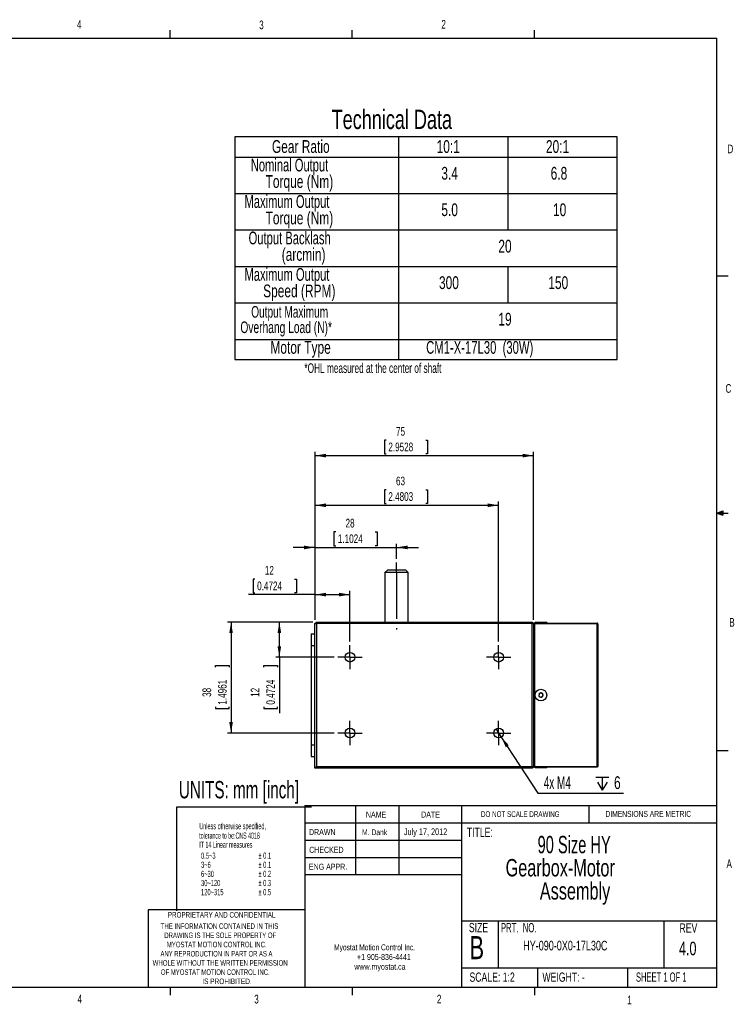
# Model space of a CAD drawing. Extents: x 11 to 421, y 5 to 275.
# Tile 3 of 3: x 225 to 421, y 5 to 275. Entities that reach past the tile are written whole.
import ezdxf
from ezdxf.enums import TextEntityAlignment as Align

# ---------------------------------------------------------------- set-up
doc = ezdxf.new("R2010")
doc.units = 0
doc.linetypes.add('CENTERX2', pattern=[20.32, 12.7, -2.54, 2.54, -2.54])
doc.layers.get('0').update_dxf_attribs({"linetype": 'CONTINUOUS'})
doc.layers.add('FORMAT', color=7, linetype='CONTINUOUS')
doc.dimstyles.new('SLDDIMSTYLE1', dxfattribs={"dimtxt": 2.38125, "dimasz": 3, "dimexe": 0, "dimexo": 0.0625, "dimgap": 0.595313, "dimtad": 1, "dimlfac": 1.25, "dimrnd": 1e-09, "dimzin": 12, "dimsah": 1, "dimcen": 0.09, "dimazin": 3, "dimtfac": 1, "dimtofl": 0, "dimtmove": 0, "dimatfit": 3})
doc.dimstyles.new('SLDDIMSTYLE2', dxfattribs={"dimtxt": 2.38125, "dimasz": 3, "dimexe": 0, "dimexo": 0.0625, "dimgap": 0.595313, "dimtad": 1, "dimlfac": 1.25, "dimrnd": 1e-09, "dimzin": 12, "dimsah": 1, "dimcen": 0.09, "dimazin": 3, "dimtfac": 1, "dimtmove": 0, "dimatfit": 3})
doc.dimstyles.new('SLDDIMSTYLE5', dxfattribs={"dimtxt": 3.5, "dimasz": 3, "dimexe": 0, "dimexo": 0.0625, "dimgap": 0.875, "dimtad": 0, "dimtih": 1, "dimtoh": 1, "dimlfac": 1.25, "dimrnd": 1e-09, "dimzin": 12, "dimblk1": 'NONE', "dimsah": 1, "dimcen": 0, "dimazin": 3, "dimtfac": 1, "dimtmove": 0, "dimatfit": 3})

# ---------------------------------------------------------------- blocks, each defined once
blk = doc.blocks.new('SW_NOTE_0')
at = {"color": 0, "linetype": 'CONTINUOUS'}
for s, width, p in [('Myostat Motion Control Inc.', 0.661111, (0, 0)), ('+1 905-836-4441', 0.7, (6.29, -2.65)), ('www.myostat.ca', 0.7, (5.56, -5.3))]:
    blk.add_text(s, height=1.651, dxfattribs=dict(at, width=width)).set_placement(p, align=Align.BOTTOM_LEFT)
blk = doc.blocks.new('SW_NOTE_1')
at = {"color": 0, "linetype": 'CONTINUOUS'}
for s, width, p in [('THE INFORMATION CONTAINED IN THIS', 0.657576, (0, 0)), ('DRAWING IS THE SOLE PROPERTY OF', 0.643548, (1, -2.52)), ('MYOSTAT MOTION CONTROL INC. ', 0.65, (1.67, -5.05)), ('WHOLE WITHOUT THE WRITTEN PERMISSION ', 0.652703, (-2.19, -10.1)), ('ANY REPRODUCTION IN PART OR AS A', 0.634375, (-0.04, -7.57)), ('OF MYOSTAT MOTION CONTROL INC. ', 0.643548, (0.05, -12.62)), ('IS PROHIBITED.', 0.7, (11.42, -15.14))]:
    blk.add_text(s, height=1.524, dxfattribs=dict(at, width=width)).set_placement(p, align=Align.BOTTOM_LEFT)
blk = doc.blocks.new('SW_NOTE_2')
at = {"color": 0, "linetype": 'CONTINUOUS'}
for s, height, width, p in [('90 Size HY', 4.763, 0.63, (0, 0)), ('Gearbox-Motor', 4.7625, 0.7, (-8.78, -6.35)), ('Assembly', 4.763, 0.7, (0.62, -12.7))]:
    blk.add_text(s, height=height, dxfattribs=dict(at, width=width)).set_placement(p, align=Align.BOTTOM_LEFT)
blk = doc.blocks.new('SW_TABLEANNOTATION_0')
at = {"color": 0, "linetype": 'CONTINUOUS'}
for p, q in [((0, 0), (0, -61.03)), ((104.88, 0), (0, 0)), ((44.88, 0), (44.88, -61.03)), ((74.88, 0), (74.88, -25.53)), ((104.88, -61.03), (104.88, 0)), ((0, -5.53), (104.88, -5.53)), ((0, -15.53), (104.88, -15.53)), ((0, -25.53), (104.88, -25.53)), ((0, -35.53), (104.88, -35.53)), ((74.88, -35.53), (74.88, -45.53)), ((0, -45.53), (104.88, -45.53)), ((0, -55.53), (104.88, -55.53)), ((0, -61.03), (104.88, -61.03))]:
    blk.add_line(p, q, dxfattribs=at)
for s, height, width, p in [('Gear Ratio', 3.5, 0.7, (10.15, -5.46)), ('10:1', 3.5, 0.7, (55.35, -5.46)), ('20:1', 3.5, 0.7, (85.35, -5.46)), ('Nominal Output ', 3.5, 0.653333, (4.36, -10.53)), ('Torque (Nm)', 3.5, 0.7, (8.41, -15.05)), ('3.4', 3.5, 0.7, (56.65, -12.79)), ('6.8', 3.5, 0.7, (86.65, -12.79)), ('Maximum Output ', 3.5, 0.653333, (2.64, -20.53)), ('5.0', 3.5, 0.7, (56.65, -22.79)), ('10', 3.5, 0.7, (87.29, -22.79)), ('Torque (Nm)', 3.5, 0.7, (8.41, -25.05)), ('Output Backlash ', 3.5, 0.65625, (3.75, -30.53)), ('20', 3.5, 0.7, (72.29, -32.79)), ('(arcmin)', 3.5, 0.7, (12.84, -35.05)), ('Maximum Output ', 3.5, 0.653333, (2.64, -40.53)), ('Speed (RPM)', 3.5, 0.7, (7.74, -45.05)), ('300', 3.5, 0.7, (56, -42.79)), ('150', 3.5, 0.7, (86, -42.79)), ('Output Maximum ', 3.175, 0.653333, (4.47, -50.53)), ('19', 3.5, 0.7, (72.29, -52.79)), ('Overhang Load (N)*', 3.175, 0.661111, (1.5, -54.76)), ('Motor Type', 3.5, 0.7, (9.74, -60.54)), ('CM1-X-17L30  (30W)', 3.5, 0.661111, (52.48, -60.54))]:
    blk.add_text(s, height=height, dxfattribs=dict(at, width=width)).set_placement(p, align=Align.BOTTOM_LEFT)
blk = doc.blocks.new('*D29')
at = {"color": 7, "linetype": 'CONTINUOUS'}
for p, q in [((305.11, 110.12), (294.92, 110.12)), ((295.92, 100.52), (295.92, 110.12)), ((310.99, 100.52), (294.92, 100.52)), ((295.92, 100.52), (295.92, 85.19)), ((291.65, 97.79), (291.65, 98.27)), ((291.65, 98.27), (295.43, 98.27)), ((295.43, 98.27), (295.43, 97.79)), ((291.65, 86.91), (291.65, 86.43)), ((291.65, 86.43), (295.43, 86.43)), ((295.43, 86.43), (295.43, 86.91))]:
    blk.add_line(p, q, dxfattribs=at)
for points in [[(295.92, 110.12), (295.42, 107.12), (296.42, 107.12)], [(295.92, 100.52), (296.42, 103.52), (295.42, 103.52)]]:
    blk.add_solid(points, dxfattribs=at)
at = {"color": 7, "linetype": 'CONTINUOUS', "width": 0.7}
for s, p in [('12', (291.17, 89.63, 1.99)), ('0.4724', (295.43, 87.51, 1.99))]:
    blk.add_text(s, height=2.381, rotation=90, dxfattribs=at).set_placement(p, align=Align.BOTTOM_LEFT)
blk = doc.blocks.new('*D30')
at = {"color": 7, "linetype": 'CONTINUOUS'}
for p, q in [((289.23, 121.95), (288.74, 121.95)), ((288.74, 121.95), (288.74, 118.17)), ((300.11, 121.95), (300.59, 121.95)), ((300.59, 121.95), (300.59, 118.17)), ((305.71, 117.68), (287.5, 117.68)), ((288.74, 118.17), (289.23, 118.17)), ((300.59, 118.17), (300.11, 118.17)), ((305.71, 110.72), (305.71, 118.68)), ((305.71, 117.68), (315.31, 117.68)), ((315.31, 104.84), (315.31, 118.68))]:
    blk.add_line(p, q, dxfattribs=at)
for points in [[(305.71, 117.68), (308.71, 117.18), (308.71, 118.18)], [(315.31, 117.68), (312.31, 118.18), (312.31, 117.18)]]:
    blk.add_solid(points, dxfattribs=at)
at = {"color": 7, "linetype": 'CONTINUOUS', "width": 0.7}
for s, p in [('12', (291.94, 122.43, 1.99)), ('0.4724', (289.83, 118.17, 1.99))]:
    blk.add_text(s, height=2.381, dxfattribs=at).set_placement(p, align=Align.BOTTOM_LEFT)
blk = doc.blocks.new('*D31')
at = {"color": 7, "linetype": 'CONTINUOUS'}
for p, q in [((305.11, 110.12), (281.67, 110.12)), ((282.67, 110.12), (282.67, 79.72)), ((278.4, 97.79), (278.4, 98.27)), ((278.4, 98.27), (282.18, 98.27)), ((282.18, 98.27), (282.18, 97.79)), ((278.4, 86.91), (278.4, 86.43)), ((278.4, 86.43), (282.18, 86.43)), ((282.18, 86.43), (282.18, 86.91)), ((310.99, 79.72), (281.67, 79.72))]:
    blk.add_line(p, q, dxfattribs=at)
for points in [[(282.67, 110.12), (282.17, 107.12), (283.17, 107.12)], [(282.67, 79.72), (283.17, 82.72), (282.17, 82.72)]]:
    blk.add_solid(points, dxfattribs=at)
at = {"color": 7, "linetype": 'CONTINUOUS', "width": 0.7}
for s, p in [('38', (277.92, 89.63, 1.99)), ('1.4961', (282.18, 87.51, 1.99))]:
    blk.add_text(s, height=2.381, rotation=90, dxfattribs=at).set_placement(p, align=Align.BOTTOM_LEFT)
blk = doc.blocks.new('*D32')
at = {"color": 7, "linetype": 'CONTINUOUS'}
for p, q in [((311.38, 134.89), (310.89, 134.89)), ((310.89, 134.89), (310.89, 131.1)), ((322.26, 134.89), (322.74, 134.89)), ((322.74, 134.89), (322.74, 131.1)), ((305.71, 130.62), (299.71, 130.62)), ((305.71, 110.72), (305.71, 131.62)), ((305.71, 130.62), (328.11, 130.62)), ((310.89, 131.1), (311.38, 131.1)), ((322.74, 131.1), (322.26, 131.1)), ((328.11, 127.52), (328.11, 131.62)), ((328.11, 130.62), (334.11, 130.62))]:
    blk.add_line(p, q, dxfattribs=at)
for points in [[(305.71, 130.62), (302.71, 131.12), (302.71, 130.12)], [(328.11, 130.62), (331.11, 130.12), (331.11, 131.12)]]:
    blk.add_solid(points, dxfattribs=at)
at = {"color": 7, "linetype": 'CONTINUOUS', "width": 0.7}
for s, p in [('28', (314.09, 135.37, 1.99)), ('1.1024', (311.98, 131.1, 1.99))]:
    blk.add_text(s, height=2.381, dxfattribs=at).set_placement(p, align=Align.BOTTOM_LEFT)
blk = doc.blocks.new('*D33')
at = {"color": 7, "linetype": 'CONTINUOUS'}
for p, q in [((325.22, 146.45), (324.74, 146.45)), ((324.74, 146.45), (324.74, 142.67)), ((336.1, 146.45), (336.59, 146.45)), ((336.59, 146.45), (336.59, 142.67)), ((305.71, 110.72), (305.71, 143.18)), ((356.11, 104.84), (356.11, 143.18)), ((305.71, 142.18), (356.11, 142.18)), ((324.74, 142.67), (325.22, 142.67)), ((336.59, 142.67), (336.1, 142.67))]:
    blk.add_line(p, q, dxfattribs=at)
for points in [[(305.71, 142.18), (308.71, 141.68), (308.71, 142.68)], [(356.11, 142.18), (353.11, 142.68), (353.11, 141.68)]]:
    blk.add_solid(points, dxfattribs=at)
at = {"color": 7, "linetype": 'CONTINUOUS', "width": 0.7}
for s, p in [('63', (327.94, 146.93, 1.99)), ('2.4803', (325.83, 142.67, 1.99))]:
    blk.add_text(s, height=2.381, dxfattribs=at).set_placement(p, align=Align.BOTTOM_LEFT)
blk = doc.blocks.new('*D34')
at = {"color": 7, "linetype": 'CONTINUOUS'}
for p, q in [((325.22, 160.06), (324.74, 160.06)), ((324.74, 160.06), (324.74, 156.27)), ((336.1, 160.06), (336.59, 160.06)), ((336.59, 160.06), (336.59, 156.27)), ((305.71, 110.72), (305.71, 156.79)), ((365.71, 110.72), (365.71, 156.79)), ((305.71, 155.79), (365.71, 155.79)), ((324.74, 156.27), (325.22, 156.27)), ((336.59, 156.27), (336.1, 156.27))]:
    blk.add_line(p, q, dxfattribs=at)
for points in [[(305.71, 155.79), (308.71, 155.29), (308.71, 156.29)], [(365.71, 155.79), (362.71, 156.29), (362.71, 155.29)]]:
    blk.add_solid(points, dxfattribs=at)
at = {"color": 7, "linetype": 'CONTINUOUS', "width": 0.7}
for s, p in [('75', (327.94, 160.54, 1.99)), ('2.9528', (325.83, 156.27, 1.99))]:
    blk.add_text(s, height=2.381, dxfattribs=at).set_placement(p, align=Align.BOTTOM_LEFT)
blk = doc.blocks.new('SW_SYMBOL_HOLE_DEPTH')
at = {"color": 0, "linetype": 'CONTINUOUS'}
for p, q in [((0, 875), (800, 875)), ((400, 875), (400, 75)), ((100, 555), (400, 75)), ((700, 555), (400, 75))]:
    blk.add_line(p, q, dxfattribs=at)
blk = doc.blocks.new('*D35')
at = {"color": 7, "linetype": 'CONTINUOUS'}
for p, q in [((355.38, 80.82), (356.83, 78.61)), ((356.83, 78.61), (366.9, 63.27)), ((366.9, 63.27), (390.36, 63.27))]:
    blk.add_line(p, q, dxfattribs=at)
blk.add_solid([(356.83, 78.61), (358.06, 75.83), (358.89, 76.38)], dxfattribs=at)
at = {"color": 7, "linetype": 'CONTINUOUS', "xscale": 0.0044707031, "yscale": 0.0044707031, "zscale": 0.0044707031}
blk.add_blockref('SW_SYMBOL_HOLE_DEPTH', (382.77, 63.75), dxfattribs=at)
at = {"color": 7, "linetype": 'CONTINUOUS'}
for s, width, p in [('4x M4 ', 0.583333, (368.48, 63.32, 1.99)), ('6', 0.7, (387.77, 63.32, 1.99))]:
    blk.add_text(s, height=3.5, dxfattribs=dict(at, width=width)).set_placement(p, align=Align.BOTTOM_LEFT)
blk = doc.blocks.new('_NONE')
blk = doc.blocks.new('SW_CENTERMARKSYMBOL_6')
at = {"color": 0, "linetype": 'CONTINUOUS'}
for p, q in [((0, 2), (0, 3.32)), ((-2, 0), (-3.32, 0)), ((0, 0), (-2, 0)), ((0, 0), (0, 2)), ((0, 0), (0, -2)), ((0, 0), (2, 0)), ((2, 0), (3.32, 0)), ((0, -2), (0, -3.32))]:
    blk.add_line(p, q, dxfattribs=at)
blk = doc.blocks.new('SW_CENTERMARKSYMBOL_7')
at = {"color": 0, "linetype": 'CONTINUOUS'}
for p, q in [((0, 2), (0, 3.32)), ((-2, 0), (-3.32, 0)), ((0, 0), (-2, 0)), ((0, 0), (0, 2)), ((0, 0), (0, -2)), ((0, 0), (2, 0)), ((2, 0), (3.32, 0)), ((0, -2), (0, -3.32))]:
    blk.add_line(p, q, dxfattribs=at)
blk = doc.blocks.new('SW_CENTERMARKSYMBOL_8')
at = {"color": 0, "linetype": 'CONTINUOUS'}
for p, q in [((0, 2), (0, 3.32)), ((-2, 0), (-3.32, 0)), ((0, 0), (-2, 0)), ((0, 0), (0, 2)), ((0, 0), (0, -2)), ((0, 0), (2, 0)), ((2, 0), (3.32, 0)), ((0, -2), (0, -3.32))]:
    blk.add_line(p, q, dxfattribs=at)
blk = doc.blocks.new('SW_CENTERMARKSYMBOL_9')
at = {"color": 0, "linetype": 'CONTINUOUS'}
for p, q in [((0, 2), (0, 3.32)), ((-2, 0), (-3.32, 0)), ((0, 0), (-2, 0)), ((0, 0), (0, 2)), ((0, 0), (0, -2)), ((0, 0), (2, 0)), ((2, 0), (3.32, 0)), ((0, -2), (0, -3.32))]:
    blk.add_line(p, q, dxfattribs=at)

msp = doc.modelspace()

# ---------------------------------------------------------------- linework, layer by layer
at = {"color": 7, "linetype": 'CONTINUOUS'}
for p, q in [((15.9068, 270.3087), (415.9568, 270.3087)), ((265.9317, 270.3087), (265.9317, 272.4626)), ((315.9379, 270.3087), (315.9379, 272.4626)), ((365.9442, 270.3087), (365.9442, 272.4626)), ((415.9568, 9.9587), (415.9568, 270.3087)), ((415.9568, 205.1124), (419.1318, 205.1124)), ((415.9568, 140.0249), (417.6632, 140.6348)), ((417.6632, 140.6348), (417.6632, 139.4514)), ((415.9568, 140.0249), (417.6632, 140.2545)), ((415.9568, 140.0249), (419.1318, 140.0249)), ((415.9568, 140.0249), (417.6632, 139.4514)), ((415.9568, 140.0249), (417.6632, 139.7631)), ((325.7061, 124.5178), (324.9061, 123.7178)), ((325.7061, 124.5178), (330.5061, 124.5178)), ((331.3061, 123.7178), (330.5061, 124.5178)), ((324.9061, 123.7178), (324.9061, 110.1178)), ((331.3061, 123.7178), (324.9061, 123.7178)), ((331.3061, 110.1178), (331.3061, 123.7178)), ((305.7061, 109.7178), (306.1061, 110.1178)), ((305.7061, 70.1178), (305.7061, 109.7178)), ((305.7061, 109.7178), (306.1061, 109.7178)), ((306.1061, 109.7178), (306.1061, 110.1178)), ((306.1061, 110.1178), (365.3061, 110.1178)), ((306.1061, 109.7178), (306.1061, 70.5178)), ((365.3061, 109.7178), (306.1061, 109.7178)), ((365.3061, 109.7178), (365.3061, 110.1178)), ((365.3061, 110.1178), (365.7061, 109.7178)), ((365.3061, 70.5178), (365.3061, 109.7178)), ((365.3061, 109.7178), (365.7061, 109.7178)), ((365.7061, 109.7178), (365.7061, 70.5178)), ((365.7061, 109.6778), (365.9061, 109.6778)), ((365.9061, 109.6778), (365.9061, 109.8778)), ((365.9061, 109.8778), (383.1061, 109.8778)), ((383.1061, 109.6778), (365.9061, 109.6778)), ((365.9061, 109.6778), (365.9061, 70.5578)), ((366.1061, 110.0778), (366.1061, 109.8778)), ((366.1061, 110.0778), (367.7061, 110.0778)), ((367.7061, 110.0778), (369.3061, 110.0778)), ((369.3061, 109.8778), (369.3061, 110.0778)), ((383.1061, 109.6778), (383.1061, 109.8778)), ((383.1061, 70.5578), (383.1061, 109.6778)), ((383.1061, 109.6778), (383.3061, 109.6778)), ((383.3061, 109.6778), (383.3061, 70.5578)), ((304.6661, 106.9178), (304.6661, 103.7178)), ((304.6661, 106.9178), (305.7061, 106.9178)), ((304.6661, 103.7178), (304.6661, 76.5178)), ((304.6661, 103.7178), (305.7061, 103.7178)), ((367.1942, 90.4317), (367.1783, 89.8315)), ((367.1783, 89.8315), (367.6902, 89.5176)), ((367.722, 90.7181), (367.1942, 90.4317)), ((367.6902, 89.5176), (368.218, 89.804)), ((368.2338, 90.4042), (367.722, 90.7181)), ((368.218, 89.804), (368.2338, 90.4042)), ((304.6661, 76.5178), (304.6661, 73.3178)), ((304.6661, 76.5178), (305.7061, 76.5178)), ((304.6661, 73.3178), (305.7061, 73.3178)), ((415.9568, 74.9374), (419.1318, 74.9374)), ((305.7061, 70.1178), (306.1061, 70.5178)), ((306.1061, 70.5178), (365.3061, 70.5178)), ((365.3061, 70.1178), (365.3061, 70.5178)), ((365.3061, 70.5178), (365.7061, 70.5178)), ((365.7061, 70.5178), (365.3061, 70.1178)), ((365.7061, 70.5578), (365.9061, 70.5578)), ((365.9061, 70.5578), (383.1061, 70.5578)), ((365.9061, 70.3578), (365.9061, 70.5578)), ((383.1061, 70.3578), (365.9061, 70.3578)), ((366.1061, 70.3578), (366.1061, 70.1578)), ((369.3061, 70.1578), (369.3061, 70.3578)), ((383.1061, 70.3578), (383.1061, 70.5578)), ((383.1061, 70.5578), (383.3061, 70.5578)), ((365.3061, 70.1178), (305.7061, 70.1178)), ((369.3061, 70.1578), (366.1061, 70.1578)), ((302.9194, 59.8531), (415.9568, 59.8531)), ((302.9194, 59.8531), (302.9194, 9.9587)), ((316.8169, 59.8531), (316.8169, 40.8031)), ((328.7175, 59.8531), (328.7175, 40.8031)), ((345.8853, 59.8531), (345.8853, 9.9587)), ((380.921, 55.0906), (380.921, 59.8531)), ((302.9194, 55.0906), (415.9568, 55.0906)), ((302.9194, 50.3281), (345.8853, 50.3281)), ((302.9194, 45.5656), (345.8853, 45.5656)), ((345.8853, 40.8031), (302.9194, 40.8031)), ((259.9535, 31.2781), (259.9535, 9.9587)), ((302.9194, 31.2781), (259.9535, 31.2781)), ((345.8853, 28.2432), (415.9568, 28.2432)), ((355.9321, 28.2432), (355.9321, 15.366)), ((401.4296, 28.2432), (401.4296, 15.366)), ((345.8853, 15.366), (415.9568, 15.366)), ((366.793, 15.366), (366.793, 9.9587)), ((391.4795, 15.366), (391.4795, 9.9587)), ((415.9568, 9.9587), (15.9068, 9.9587)), ((265.9317, 9.9587), (265.9317, 7.8048)), ((315.9379, 9.9587), (315.9379, 7.8048)), ((365.9442, 9.9587), (365.9442, 7.8048))]:
    msp.add_line(p, q, dxfattribs=at)
at = {"color": 7, "linetype": 'CENTERX2'}
for q in [(328.1061, 126.5178), (328.1061, 108.1178)]:
    msp.add_line((328.1061, 123.7178), q, dxfattribs=at)
at = {"color": 7, "linetype": 'CONTINUOUS'}
for centre, radius in [((315.3061, 100.5178), 1.32), ((356.1061, 100.5178), 1.32), ((367.7061, 90.1178), 1.6), ((315.3061, 79.7178), 1.32), ((356.1061, 79.7178), 1.32)]:
    msp.add_circle(centre, radius, dxfattribs=at)
for centre, radius, start, end in [((365.9061, 109.6778), 0.2, 90, 180), ((383.1061, 109.6778), 0.2, 0, 90), ((367.7061, 90.1178), 0.6004, 148.485316, 208.485316), ((367.7061, 90.1178), 0.6004, 208.485316, 268.485316), ((367.7061, 90.1178), 0.6004, 88.485316, 148.485316), ((367.7061, 90.1178), 0.6004, 268.485316, 328.485316), ((367.7061, 90.1178), 0.6004, 28.485316, 88.485316), ((367.7061, 90.1178), 0.6004, 328.485316, 28.485316), ((365.9061, 70.5578), 0.2, 180, 270), ((383.1061, 70.5578), 0.2, 270, 0)]:
    msp.add_arc(centre, radius, start, end, dxfattribs=at)
at = {"layer": 'FORMAT'}
for p, q in [((267.7885, 30.9464), (267.7885, 59.5214)), ((267.7885, 59.5214), (304.7762, 59.5214))]:
    msp.add_line(p, q, dxfattribs=at)

# ---------------------------------------------------------------- block references
at = {"color": 7, "linetype": 'CONTINUOUS'}
for name, p in [('SW_TABLEANNOTATION_0', (283.7329, 243.2125)), ('SW_CENTERMARKSYMBOL_6', (315.3061, 100.5178)), ('SW_CENTERMARKSYMBOL_7', (356.1061, 100.5178)), ('SW_CENTERMARKSYMBOL_8', (315.3061, 79.7178)), ('SW_CENTERMARKSYMBOL_9', (356.1061, 79.7178)), ('SW_NOTE_2', (366.7915, 45.3223)), ('SW_NOTE_1', (263.3542, 25.5534)), ('SW_NOTE_0', (310.9429, 19.6351))]:
    msp.add_blockref(name, p, dxfattribs=at)

# ---------------------------------------------------------------- texts
for s, height, width, p in [('4', 2.3813, 0.7, (240.3932, 272.1561)), ('3', 2.3813, 0.7, (290.3913, 272.0003)), ('2', 2.3813, 0.7, (340.3853, 272.1699)), ('Technical Data', 5.291667, 0.7, (310.2767, 243.7696)), ('D', 2.3813, 0.7, (418.8794, 238.0018)), ('*OHL measured at the center of shaft', 2.645833, 0.641667, (302.7992, 177.6832)), ('C', 2.3813, 0.7, (418.368, 172.3194)), ('B', 2.3813, 0.7, (419.3916, 108.1592)), ('UNITS: mm [inch]', 4.7625, 0.65625, (268.3496, 60.3754)), ('NAME', 1.651, 0.7, (319.6806, 56.0534)), ('DATE', 1.651, 0.7, (334.8453, 56.0534)), ('DO NOT SCALE DRAWING', 1.5875, 0.6475, (351.2507, 56.2122)), ('DIMENSIONS ARE METRIC', 1.651, 0.666667, (385.4163, 56.2211)), ('Unless otherwise specified,', 1.7, 0.532164, (273.9381, 52.8317)), ('tolerance to be:CNS 4018 ', 1.7, 0.508421, (273.9381, 50.2333)), ('DRAWN', 1.651, 0.7, (304.0533, 51.2532)), ('M. Dank', 1.5875, 0.7, (318.6028, 51.2443)), ('July 17, 2012', 1.852083, 0.646154, (330.1059, 51.1664)), ('TITLE:', 2.54, 0.7, (347.3752, 50.4806)), ('IT 14 Linear measures', 1.7, 0.513158, (273.9381, 47.7333)), ('0.5~3', 1.7, 0.552632, (274.4381, 44.7333)), ('± 0.1', 1.7, 0.552632, (290.1881, 44.7333)), ('CHECKED', 1.651, 0.7, (304.1075, 46.3672)), ('3~6', 1.7, 0.552632, (274.4381, 42.2333)), ('± 0.1', 1.7, 0.552632, (290.1881, 42.2333)), ('ENG APPR.', 1.651, 0.7, (304.034, 41.7312)), ('A', 2.3813, 0.7, (418.6449, 41.9551)), ('6~30', 1.7, 0.552632, (274.4381, 39.7333)), ('± 0.2', 1.7, 0.552632, (290.1881, 39.7333)), ('30~120', 1.7, 0.552632, (274.4381, 37.2333)), ('± 0.3', 1.7, 0.552632, (290.1881, 37.2333)), ('120~315', 1.7, 0.552632, (274.4381, 34.7333)), ('± 0.5', 1.7, 0.552632, (290.1881, 34.7333)), ('PROPRIETARY AND CONFIDENTIAL', 1.524, 0.675, (265.3247, 28.6519)), ('SIZE', 2.54, 0.7, (347.9364, 24.3425)), ('PRT.  NO.', 2.54, 0.622222, (356.7375, 24.3069)), ('REV', 2.54, 0.7, (405.7417, 24.2077)), ('B', 6.35, 0.7, (348.1368, 15.7975)), ('HY-090-0X0-17L30C', 2.645833, 0.7, (362.8433, 19.3146)), ('4.0', 3.70417, 0.7, (405.5772, 17.6705)), ('SCALE: 1:2', 2.54, 0.7, (348.1054, 10.7491)), ('WEIGHT: -', 2.54, 0.7, (368.1188, 10.7491)), ('SHEET 1 OF 1', 2.54, 0.6125, (393.7877, 10.7573)), ('4', 2.3813, 0.7, (240.5412, 4.899)), ('3', 2.3813, 0.7, (289.0208, 4.8455)), ('2', 2.3813, 0.7, (339.1483, 4.8664)), ('1', 2.3813, 0.7, (391.3712, 4.5853))]:
    msp.add_text(s, height=height, dxfattribs=dict(at, width=width)).set_placement(p, align=Align.BOTTOM_LEFT)

# ---------------------------------------------------------------- dimensions: what is measured, and where the dimension line sits
for base, p2, dimstyle, picture, middle in [((365.7061, 155.7915), (365.7061, 109.7178), 'SLDDIMSTYLE1', '*D34', (330.6628, 155.7915)), ((356.1061, 142.1848), (356.1061, 103.8378), 'SLDDIMSTYLE1', '*D33', (330.6628, 142.1848)), ((328.1061, 130.6191), (328.1061, 126.5178), 'SLDDIMSTYLE2', '*D32', (316.8186, 130.6191)), ((315.3061, 117.6847), (315.3061, 103.8378), 'SLDDIMSTYLE1', '*D30', (294.6661, 117.6847))]:
    dim = msp.add_linear_dim(base=base, p1=(305.7061, 109.7178), p2=p2, dimstyle=dimstyle, dxfattribs=at)
    dim.commit()
    dim.dimension.update_dxf_attribs({"geometry": picture, "text_midpoint": middle, "dimtype": 160})
for base, p1, p2, picture, middle in [((282.6661, 79.7178), (306.1061, 110.1178), (311.9861, 79.7178), '*D31', (282.6661, 92.3506)), ((295.9164, 110.1178), (311.9861, 100.5178), (306.1061, 110.1178), '*D29', (295.9164, 92.3506))]:
    dim = msp.add_linear_dim(base=base, p1=p1, p2=p2, angle=90, dimstyle='SLDDIMSTYLE1', dxfattribs=at)
    dim.commit()
    dim.dimension.update_dxf_attribs({"geometry": picture, "text_midpoint": middle, "dimtype": 160})
dim = msp.add_diameter_dim_2p(p1=(355.3821, 80.8216), p2=(356.8301, 78.6141), text='4x M4 {\\fGDT;x}6', dimstyle='SLDDIMSTYLE5', override={"dimpost": '<>'}, dxfattribs=at)
dim.commit()
dim.dimension.update_dxf_attribs({"geometry": '*D35', "text_midpoint": (379.4201, 66.074), "dimtype": 163})

doc.saveas('drawing.dxf')
